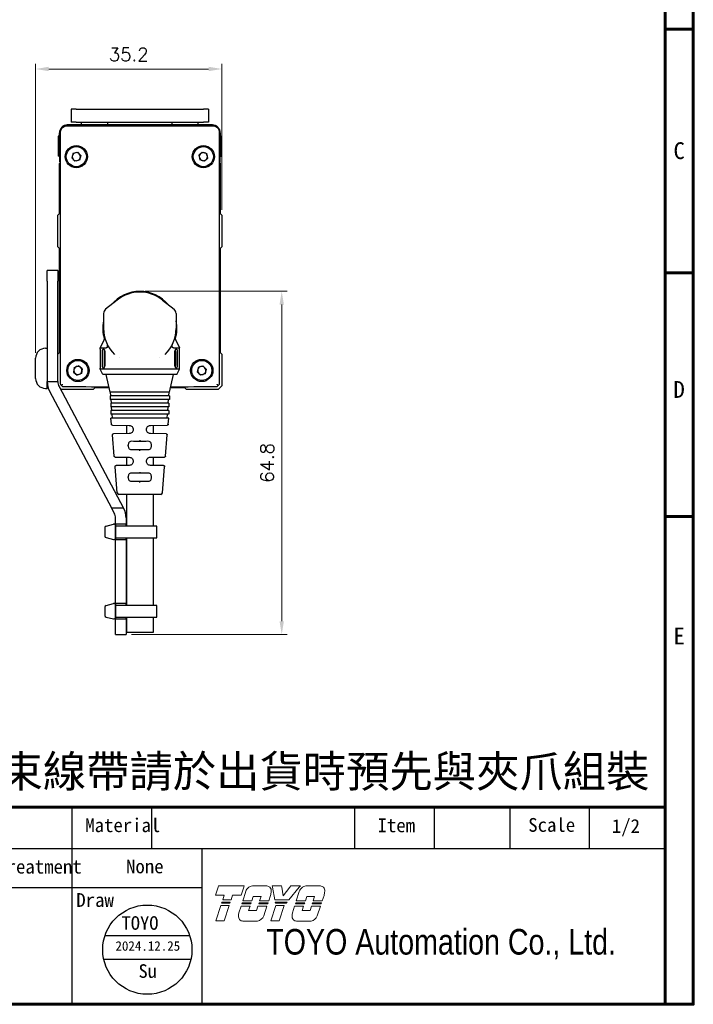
# Model space of a CAD drawing. Header units: inches. Extents: x 0 to 5655, y -2263 to 1330.
# Tile 203 of 231: x 4989 to 5116, y -728 to -542. Entities that reach past the tile are written whole.
import ezdxf
from ezdxf.enums import TextEntityAlignment as Align

# ---------------------------------------------------------------- set-up
doc = ezdxf.new("R2010")
doc.units = ezdxf.units.IN
doc.header["$MEASUREMENT"] = 0
doc.linetypes.add('SLD-實線', pattern=[0])
for name, color, linetype, lineweight in [('AM_0', 7, 'Continuous', 30), ('AM_5', 3, 'Continuous', 15), ('可見 (ISO)', 7, 'Continuous', 25)]:
    doc.layers.add(name, color=color, linetype=linetype, lineweight=lineweight)
doc.layers.add('BORDER', color=7, linetype='Continuous')
doc.layers.add('圖框', color=7, linetype='SLD-實線')
doc.styles.add('SEACAD_arial_ttf', font='arial.ttf', dxfattribs={"height": 0.2})
doc.styles.get("Standard").update_dxf_attribs({"font": 'arial.ttf'})
doc.styles.add('尺寸標註', font='romans.shx', dxfattribs={"bigfont": 'CHINESET.SHX'})
doc.styles.add('標題欄', font='txt')
doc.dimstyles.new('CNS1$0', dxfattribs={"dimtxt": 2.5, "dimasz": 2.5, "dimexe": 1, "dimexo": 1, "dimgap": 1.5, "dimtad": 1, "dimtoh": 1, "dimdec": 1, "dimdsep": 46, "dimtxsty": '尺寸標註', "dimcen": 0, "dimclrd": 2, "dimclre": 2, "dimclrt": 1, "dimadec": 0, "dimazin": 2, "dimtp": 0.1, "dimtm": 0.1, "dimtfac": 0.71, "dimtdec": 1, "dimtmove": 0, "dimatfit": 0, "dimfxl": 0, "dimlwd": 13, "dimlwe": 13, "dimarcsym": 0})

# ---------------------------------------------------------------- blocks, each defined once
blk = doc.blocks.new('A4-英文圖框-橫式')
at = {"layer": 'BORDER', "color": 123, "linetype": 'Continuous', "lineweight": 60, "ltscale": 25.4}
for p, q in [((2549.79, 183.5), (2549.79, -95.06)), ((2549.79, 89.23), (2555.09, 89.23)), ((2549.79, 43.16), (2555.09, 43.16)), ((2549.79, -2.91), (2555.09, -2.91)), ((2151.7, -57.78), (2549.79, -57.78))]:
    blk.add_line(p, q, dxfattribs=at)
at = {"layer": 'BORDER', "color": 60, "linetype": 'Continuous', "ltscale": 25.4}
for p, q in [((2437.78, -65.63), (2437.78, -57.78)), ((2452.78, -65.63), (2452.78, -57.78)), ((2491.17, -65.63), (2491.17, -57.78)), ((2506.17, -65.63), (2506.17, -57.78)), ((2520.48, -65.63), (2520.48, -57.78)), ((2535.48, -65.63), (2535.48, -57.78)), ((2151.7, -65.63), (2549.79, -65.63)), ((2437.78, -95.06), (2437.78, -65.63)), ((2462.31, -95.06), (2462.31, -65.63)), ((2364.21, -72.99), (2462.31, -72.99)), ((2364.21, -95.06), (2549.79, -95.06))]:
    blk.add_line(p, q, dxfattribs=at)
at = {"layer": 'BORDER', "color": 123, "linetype": 'Continuous', "lineweight": 60, "ltscale": 25.4}
blk.add_lwpolyline([(2151.7, 188.79), (2555.09, 188.79), (2555.09, -95.06), (2151.7, -95.06)], close=True, dxfattribs=at)
at = {"layer": '可見 (ISO)', "lineweight": 5}
for p, q in [((2464.86, -74.45), (2465.34, -72.94)), ((2465.42, -72.7), (2465.34, -72.94)), ((2465.42, -72.7), (2470.26, -72.7)), ((2470.18, -72.94), (2469.69, -74.45)), ((2469.97, -75.48), (2470.53, -73.73)), ((2470.18, -72.94), (2470.26, -72.7)), ((2471.8, -72.7), (2474.55, -72.7)), ((2475.55, -72.7), (2475.59, -72.94)), ((2475.55, -72.7), (2477.31, -72.7)), ((2476.04, -75.35), (2475.59, -72.94)), ((2477.34, -72.94), (2477.31, -72.7)), ((2477.34, -72.94), (2477.59, -74.57)), ((2477.59, -74.57), (2478.86, -72.94)), ((2480.66, -72.94), (2478.67, -75.35)), ((2479.05, -72.7), (2478.86, -72.94)), ((2479.05, -72.7), (2480.86, -72.7)), ((2480.09, -75.48), (2480.65, -73.73)), ((2480.66, -72.94), (2480.86, -72.7)), ((2481.92, -72.7), (2484.68, -72.7)), ((2466.49, -74.45), (2464.86, -74.45)), ((2465.99, -75.96), (2466.06, -75.75)), ((2467.55, -75.96), (2465.99, -75.96)), ((2466.06, -75.75), (2467.62, -75.75)), ((2466.2, -75.35), (2466.49, -74.45)), ((2467.77, -75.35), (2466.2, -75.35)), ((2467.62, -75.75), (2467.55, -75.96)), ((2468.06, -74.45), (2467.77, -75.35)), ((2469.69, -74.45), (2468.06, -74.45)), ((2469.79, -76.08), (2469.86, -75.88)), ((2471.49, -76.08), (2469.79, -76.08)), ((2469.86, -75.88), (2471.56, -75.88)), ((2471.69, -75.48), (2469.97, -75.48)), ((2471.56, -75.88), (2471.49, -76.08)), ((2471.95, -74.66), (2471.69, -75.48)), ((2473.43, -74.66), (2471.95, -74.66)), ((2472.99, -76.08), (2473.06, -75.88)), ((2474.69, -76.08), (2472.99, -76.08)), ((2473.06, -75.88), (2474.76, -75.88)), ((2473.17, -75.48), (2473.43, -74.66)), ((2474.89, -75.48), (2473.17, -75.48)), ((2474.76, -75.88), (2474.69, -76.08)), ((2475.2, -74.5), (2474.89, -75.48)), ((2478.67, -75.35), (2476.04, -75.35)), ((2476.16, -75.96), (2476.12, -75.75)), ((2476.12, -75.75), (2478.35, -75.75)), ((2478.18, -75.96), (2476.16, -75.96)), ((2478.35, -75.75), (2478.18, -75.96)), ((2479.92, -76.08), (2479.98, -75.88)), ((2481.61, -76.08), (2479.92, -76.08)), ((2479.98, -75.88), (2481.68, -75.88)), ((2481.81, -75.48), (2480.09, -75.48)), ((2481.68, -75.88), (2481.61, -76.08)), ((2482.08, -74.66), (2481.81, -75.48)), ((2483.55, -74.66), (2482.08, -74.66)), ((2483.11, -76.08), (2483.18, -75.88)), ((2484.81, -76.08), (2483.11, -76.08)), ((2483.18, -75.88), (2484.88, -75.88)), ((2483.29, -75.48), (2483.55, -74.66)), ((2485.01, -75.48), (2483.29, -75.48)), ((2484.88, -75.88), (2484.81, -76.08)), ((2485.33, -74.5), (2485.01, -75.48)), ((2464.9, -79.28), (2465.84, -76.38)), ((2465.84, -76.38), (2467.4, -76.38)), ((2467.4, -76.38), (2466.47, -79.28)), ((2469.25, -77.77), (2469.66, -76.5)), ((2469.66, -76.5), (2471.36, -76.5)), ((2471.36, -76.5), (2471.09, -77.31)), ((2471.09, -77.31), (2472.57, -77.31)), ((2472.57, -77.31), (2472.83, -76.5)), ((2472.83, -76.5), (2474.53, -76.5)), ((2474.53, -76.5), (2473.94, -78.35)), ((2475.3, -79.28), (2476.23, -76.38)), ((2476.23, -76.38), (2477.8, -76.38)), ((2477.8, -76.38), (2476.87, -79.28)), ((2479.37, -77.77), (2479.78, -76.5)), ((2479.78, -76.5), (2481.48, -76.5)), ((2481.48, -76.5), (2481.22, -77.31)), ((2481.22, -77.31), (2482.69, -77.31)), ((2482.69, -77.31), (2482.95, -76.5)), ((2482.95, -76.5), (2484.65, -76.5)), ((2484.65, -76.5), (2484.06, -78.35)), ((2466.47, -79.28), (2464.9, -79.28)), ((2472.78, -79.33), (2470.03, -79.33)), ((2476.87, -79.28), (2475.3, -79.28)), ((2482.91, -79.33), (2480.15, -79.33))]:
    blk.add_line(p, q, dxfattribs=at)
for centre, radius, start, end in [((2471.99, -74.24), 1.55, 123.3001, 160.8894), ((2474.52, -73.55), 0.85, 349.7215, 45.5037), ((2469.75, -73.08), 5.64, 345.4024, 353.6243), ((2482.12, -74.24), 1.55, 123.3001, 160.8894), ((2484.64, -73.55), 0.85, 349.7215, 45.5037), ((2479.87, -73.08), 5.64, 345.4024, 353.6243), ((2474.81, -78.7), 5.64, 170.4732, 176.6243), ((2484.93, -78.7), 5.64, 170.4732, 176.6243), ((2470.02, -78.48), 0.85, 172.7215, 270.3361), ((2472.48, -77.8), 1.55, 281.1769, 339.4117), ((2480.15, -78.48), 0.85, 172.7215, 270.3361), ((2482.61, -77.8), 1.55, 281.1769, 339.4117)]:
    blk.add_arc(centre, radius, start, end, dxfattribs=at)
for points, knots in [([(2471.14, -72.94), (2471.22, -72.89), (2471.31, -72.84), (2471.53, -72.75), (2471.66, -72.72), (2471.8, -72.7)], [0.7632588, 0.7632588, 0.7632588, 0.7632588, 0.8183582, 0.8183582, 0.8969132, 0.8969132, 0.8969132, 0.8969132]), ([(2475.11, -72.94), (2475.04, -72.87), (2474.94, -72.81), (2474.75, -72.73), (2474.65, -72.71), (2474.55, -72.7)], [0.3846511, 0.3846511, 0.3846511, 0.3846511, 0.4469665, 0.4469665, 0.5029651, 0.5029651, 0.5029651, 0.5029651]), ([(2481.26, -72.94), (2481.34, -72.89), (2481.43, -72.84), (2481.65, -72.75), (2481.79, -72.72), (2481.92, -72.7)], [0.7632591, 0.7632591, 0.7632591, 0.7632591, 0.8183584, 0.8183584, 0.8969135, 0.8969135, 0.8969135, 0.8969135]), ([(2485.23, -72.94), (2485.16, -72.87), (2485.06, -72.81), (2484.87, -72.73), (2484.77, -72.71), (2484.68, -72.7)], [0.3846512, 0.3846512, 0.3846512, 0.3846512, 0.4469719, 0.4469719, 0.5029651, 0.5029651, 0.5029651, 0.5029651])]:
    blk.add_open_spline(points, degree=3, knots=knots, dxfattribs=at)
at = {"color": 3, "style": '標題欄'}
for s, p in [('C', (2551.33, 64.66)), ('D', (2551.33, 19.54)), ('E', (2551.33, -27.06))]:
    blk.add_text(s, height=3.18, dxfattribs=at).set_placement(p)
at = {"color": 60, "style": '標題欄'}
for s, p in [('C', (2551.33, 64.66)), ('D', (2551.33, 19.54)), ('E', (2551.33, -27.06))]:
    blk.add_text(s, height=3.18, dxfattribs=at).set_placement(p)
at = {"layer": 'BORDER', "color": 7, "linetype": 'Continuous', "ltscale": 25.4, "style": 'SEACAD_arial_ttf', "width": 0.8}
blk.add_text('TOYO Automation Co., Ltd.', height=4.8353, dxfattribs=at).set_placement((2474.42, -80.83), align=Align.TOP_LEFT)
at = {"layer": '圖框', "style": '標題欄'}
for s, height, p in [(' Material', 2.605, (2438.46, -59.91)), ('Item', 2.605, (2495.44, -59.94)), ('Scale', 2.605, (2523.91, -59.86)), ('Heat treatment', 2.6053, (2414.74, -67.75)), ('Draw', 2.605, (2438.54, -74.05))]:
    blk.add_text(s, height=height, dxfattribs=at).set_placement(p, align=Align.TOP_LEFT)
blk = doc.blocks.new('*D763')
at = {"layer": 'AM_5', "color": 2, "lineweight": 13}
for p, q in [((4992.23, -605.33), (4992.23, -550.67)), ((5027.43, -578.28), (5027.43, -550.67)), ((5024.93, -551.67), (4994.73, -551.67))]:
    blk.add_line(p, q, dxfattribs=at)
at = {"layer": 'AM_5', "color": 2}
for points in [[(4994.73, -551.25), (4994.73, -552.08), (4992.23, -551.67)], [(5024.93, -551.25), (5024.93, -552.08), (5027.43, -551.67)]]:
    blk.add_solid(points, dxfattribs=at)
at = {"layer": 'Defpoints', "color": 0}
for p in [(4992.23, -551.67), (5027.43, -579.28), (4992.23, -606.33)]:
    blk.add_point(p, dxfattribs=at)
at = {"layer": 'AM_5', "color": 1, "insert": (5009.83, -548.92), "char_height": 2.5, "attachment_point": 5, "style": '尺寸標註'}
blk.add_mtext('35.2', dxfattribs=at)
blk = doc.blocks.new('*D765')
at = {"layer": 'AM_5', "color": 2, "lineweight": 13}
for p, q in [((5012.93, -593.68), (5039.74, -593.68)), ((5038.74, -596.18), (5038.74, -656.02)), ((5010.35, -658.52), (5039.74, -658.52))]:
    blk.add_line(p, q, dxfattribs=at)
at = {"layer": 'AM_5', "color": 2}
for points in [[(5038.32, -596.18), (5039.15, -596.18), (5038.74, -593.68)], [(5038.32, -656.02), (5039.15, -656.02), (5038.74, -658.52)]]:
    blk.add_solid(points, dxfattribs=at)
at = {"layer": 'Defpoints', "color": 0}
for p in [(5011.93, -593.68), (5009.35, -658.52), (5038.74, -658.52)]:
    blk.add_point(p, dxfattribs=at)
at = {"layer": 'AM_5', "color": 1, "insert": (5035.99, -626.1), "char_height": 2.5, "attachment_point": 5, "rotation": 90, "style": '尺寸標註'}
blk.add_mtext('64.8', dxfattribs=at)

msp = doc.modelspace()

# ---------------------------------------------------------------- linework, layer by layer
for p, q in [((5005.587, -638.042), (5006.987, -637.697)), ((5007.346, -637.992), (5007.346, -640.282)), ((5005.346, -638.337), (5005.346, -639.937)), ((5005.562, -640.225), (5006.962, -640.57)), ((5005.587, -653.042), (5006.987, -652.697)), ((5007.346, -652.992), (5007.346, -655.282)), ((5005.346, -653.337), (5005.346, -654.937)), ((5005.562, -655.225), (5006.962, -655.57))]:
    msp.add_line(p, q)
at = {"color": 1}
for p, q in [((5005.359, -715.394), (5021.329, -715.394)), ((5005.105, -719.855), (5021.583, -719.855))]:
    msp.add_line(p, q, dxfattribs=at)
for points in [[(5007.346, -638.035), (5007.346, -640.239), (5015.139, -640.239), (5015.139, -638.035)], [(5007.346, -653.035), (5007.346, -655.239), (5015.139, -655.239), (5015.139, -653.035)]]:
    msp.add_lwpolyline(points, close=True)
msp.add_circle((5013.344, -718.087), 8.427, dxfattribs=at)
for centre, start, end in [((5005.646, -638.337), 101.30993, 180), ((5007.046, -637.992), 0, 101.30993), ((5005.646, -639.937), 180, 253.67936), ((5007.046, -640.282), 253.67936, 0), ((5005.646, -653.337), 101.30993, 180), ((5007.046, -652.992), 0, 101.30993), ((5005.646, -654.937), 180, 253.67936), ((5007.046, -655.282), 253.67936, 0)]:
    msp.add_arc(centre, 0.3, start, end)
at = {"layer": '可見 (ISO)'}
for p, q in [((4998.935, -559.234), (4998.935, -561.734)), ((4999.935, -559.234), (4998.935, -559.234)), ((4999.935, -559.234), (5023.935, -559.234)), ((5024.935, -559.234), (5023.935, -559.234)), ((5024.935, -559.234), (5024.935, -561.734)), ((4999.935, -561.734), (4998.935, -561.734)), ((4999.935, -561.734), (5023.935, -561.734)), ((5000.935, -562.234), (5000.935, -561.734)), ((5005.885, -562.234), (5005.885, -561.734)), ((5017.985, -561.734), (5017.985, -562.234)), ((5022.935, -562.234), (5022.935, -561.734)), ((5024.935, -561.734), (5023.935, -561.734)), ((4996.735, -567.734), (4996.735, -563.734)), ((4996.918, -611.25), (4996.918, -563.667)), ((5025.635, -562.234), (4998.235, -562.234)), ((5026.952, -611.25), (5026.952, -563.667)), ((5027.135, -563.734), (5027.135, -567.734)), ((4996.535, -564.334), (4996.535, -568.134)), ((4996.735, -564.334), (4996.535, -564.334)), ((5027.135, -564.334), (5027.335, -564.334)), ((5027.335, -568.134), (5027.335, -564.334)), ((4999.329, -567.579), (5000.198, -567.381)), ((5000.805, -568.036), (5000.198, -567.381)), ((5023.082, -567.971), (5023.736, -567.364)), ((5023.736, -567.364), (5024.588, -567.626)), ((4996.735, -568.134), (4996.535, -568.134)), ((4996.735, -567.734), (4996.735, -569.234)), ((4996.918, -569.234), (4996.735, -569.234)), ((4997.799, -568.734), (4997.799, -568.734)), ((4999.329, -567.579), (4999.065, -568.431)), ((4999.065, -568.431), (4999.671, -569.086)), ((5000.541, -568.888), (4999.671, -569.086)), ((5000.805, -568.036), (5000.541, -568.888)), ((5023.082, -567.971), (5023.281, -568.841)), ((5024.134, -569.103), (5023.281, -568.841)), ((5024.134, -569.103), (5024.787, -568.496)), ((5024.787, -568.496), (5024.588, -567.626)), ((5025.888, -569.234), (5025.888, -569.234)), ((5027.135, -569.234), (5026.952, -569.234)), ((5027.135, -569.234), (5027.135, -567.734)), ((5027.135, -568.134), (5027.335, -568.134)), ((4996.735, -569.534), (4996.918, -569.35)), ((4996.735, -578.984), (4996.735, -569.534)), ((4998.235, -569.624), (4998.235, -569.624)), ((5026.952, -569.35), (5027.135, -569.534)), ((5027.135, -569.534), (5027.135, -578.984)), ((4996.435, -579.284), (4996.735, -578.984)), ((4996.435, -585.284), (4996.435, -579.284)), ((5027.135, -578.984), (5027.435, -579.284)), ((5027.435, -579.284), (5027.435, -585.284)), ((4996.735, -585.584), (4996.435, -585.284)), ((4996.735, -605.236), (4996.735, -585.584)), ((5027.435, -585.284), (5027.135, -585.584)), ((5027.135, -585.584), (5027.135, -605.236)), ((4994.435, -591.734), (4994.435, -589.734)), ((4996.435, -589.734), (4994.435, -589.734)), ((4996.435, -589.734), (4996.435, -591.734)), ((4994.435, -591.734), (4994.435, -610.736)), ((4996.435, -610.736), (4996.435, -591.734)), ((5007.666, -595.327), (5005.462, -597.083)), ((5016.204, -595.327), (5018.408, -597.083)), ((5005.085, -597.865), (5005.085, -600.684)), ((5018.785, -597.865), (5018.785, -600.684)), ((5005.175, -602.786), (5004.435, -604.384)), ((5018.695, -602.786), (5019.435, -604.384)), ((4994.135, -604.434), (4994.435, -604.434)), ((5004.435, -604.384), (5005.573, -604.384)), ((5004.435, -604.584), (5004.435, -604.384)), ((5006.17, -604.384), (5006.17, -604.384)), ((5017.7, -604.384), (5017.7, -604.384)), ((5018.297, -604.384), (5019.435, -604.384)), ((5019.435, -604.584), (5019.435, -604.384)), ((4992.235, -610.134), (4992.235, -606.334)), ((4996.435, -605.536), (4996.735, -605.236)), ((5004.452, -605.084), (5004.452, -607.684)), ((5004.864, -607.684), (5004.864, -605.084)), ((5005.183, -605.084), (5005.183, -607.684)), ((5005.302, -605.084), (5005.302, -607.684)), ((5008.14, -606.278), (5008.14, -606.278)), ((5015.73, -606.278), (5015.729, -606.278)), ((5018.568, -607.684), (5018.568, -605.084)), ((5018.687, -605.084), (5018.687, -607.684)), ((5019.006, -605.084), (5019.006, -607.684)), ((5019.418, -607.684), (5019.418, -605.084)), ((5027.135, -605.236), (5027.435, -605.536)), ((5027.435, -605.536), (5027.435, -611.536)), ((4999.537, -608.077), (4999.405, -608.959)), ((4999.537, -608.077), (5000.368, -607.752)), ((5001.065, -608.308), (5000.368, -607.752)), ((5001.065, -608.308), (5000.932, -609.19)), ((5004.435, -608.384), (5004.435, -608.184)), ((5019.435, -608.384), (5004.435, -608.384)), ((5004.935, -609.384), (5004.435, -608.384)), ((5018.935, -609.384), (5019.435, -608.384)), ((5019.435, -608.384), (5019.435, -608.184)), ((5022.997, -608.01), (5022.776, -608.874)), ((5022.997, -608.01), (5023.856, -607.769)), ((5024.494, -608.393), (5023.856, -607.769)), ((5024.494, -608.393), (5024.273, -609.257)), ((4999.405, -608.959), (5000.102, -609.516)), ((5000.932, -609.19), (5000.102, -609.516)), ((5002.153, -609.741), (5002.153, -609.741)), ((5018.935, -609.384), (5004.935, -609.384)), ((5006.31, -612.724), (5005.56, -609.384)), ((5017.56, -612.724), (5018.31, -609.384)), ((5022.776, -608.874), (5023.414, -609.498)), ((5024.273, -609.257), (5023.414, -609.498)), ((4994.135, -612.034), (4994.435, -612.034)), ((4994.435, -611.734), (4994.435, -610.736)), ((4994.435, -610.736), (4996.435, -610.736)), ((4994.435, -611.734), (4994.561, -611.734)), ((4994.435, -612.034), (4994.435, -611.734)), ((4996.669, -611.675), (5008.878, -634.637)), ((4997.132, -612.234), (4996.777, -611.879)), ((5003.432, -611.934), (5003.132, -612.234)), ((5006.132, -611.934), (5003.432, -611.934)), ((5020.438, -611.934), (5017.737, -611.934)), ((5020.738, -612.234), (5020.438, -611.934)), ((5027.435, -611.536), (5026.738, -612.234)), ((5006.613, -634.637), (4994.903, -612.614)), ((5003.132, -612.234), (4997.132, -612.234)), ((5017.56, -612.724), (5006.31, -612.724)), ((5017.56, -613.424), (5006.31, -613.424)), ((5006.31, -613.424), (5006.31, -614.124)), ((5006.459, -613.424), (5006.41, -612.724)), ((5017.411, -613.424), (5017.46, -612.724)), ((5017.56, -613.424), (5017.56, -614.124)), ((5026.738, -612.234), (5020.738, -612.234)), ((5017.56, -614.124), (5006.31, -614.124)), ((5017.435, -614.824), (5006.435, -614.824)), ((5006.435, -614.824), (5006.435, -615.524)), ((5017.435, -615.524), (5006.435, -615.524)), ((5006.557, -614.824), (5006.508, -614.124)), ((5006.655, -616.224), (5006.606, -615.524)), ((5017.215, -616.224), (5017.264, -615.524)), ((5017.313, -614.824), (5017.362, -614.124)), ((5017.435, -614.824), (5017.435, -615.524)), ((5017.385, -616.224), (5006.485, -616.224)), ((5006.485, -616.224), (5006.485, -616.924)), ((5017.385, -616.924), (5006.485, -616.924)), ((5017.385, -617.624), (5006.485, -617.624)), ((5006.584, -618.81), (5006.485, -617.624)), ((5006.753, -617.624), (5006.704, -616.924)), ((5017.117, -617.624), (5017.166, -616.924)), ((5017.286, -618.81), (5017.385, -617.624)), ((5017.385, -616.224), (5017.385, -616.924)), ((5006.78, -618.993), (5009.945, -619.037)), ((5009.435, -619.03), (5009.435, -620.578)), ((5013.924, -619.037), (5017.09, -618.993)), ((5014.435, -619.03), (5014.435, -620.578)), ((5007.083, -624.817), (5006.752, -620.83)), ((5009.945, -620.571), (5006.948, -620.613)), ((5010.685, -619.787), (5010.685, -619.821)), ((5013.185, -619.821), (5013.185, -619.787)), ((5016.922, -620.613), (5013.924, -620.571)), ((5016.786, -624.817), (5017.118, -620.83)), ((5009.752, -622.849), (5009.752, -622.768)), ((5011.935, -621.839), (5011.935, -622.022)), ((5011.935, -622.022), (5011.935, -622.043)), ((5014.117, -622.841), (5014.117, -622.768)), ((5007.28, -625), (5009.945, -625.037)), ((5009.435, -625.03), (5009.435, -626.578)), ((5011.935, -623.585), (5011.935, -623.565)), ((5013.924, -625.037), (5016.59, -625)), ((5014.435, -625.03), (5014.435, -626.578)), ((5007.662, -631.769), (5007.25, -626.823)), ((5009.945, -626.571), (5007.447, -626.606)), ((5010.685, -625.787), (5010.685, -625.821)), ((5013.185, -625.821), (5013.185, -625.787)), ((5016.423, -626.606), (5013.924, -626.571)), ((5016.208, -631.769), (5016.619, -626.823)), ((5009.752, -628.841), (5009.752, -628.768)), ((5011.935, -627.843), (5011.935, -628.027)), ((5011.935, -628.027), (5011.935, -628.043)), ((5014.117, -628.841), (5014.117, -628.768)), ((5011.935, -629.58), (5011.935, -629.565)), ((5011.935, -629.797), (5011.935, -629.58)), ((5015.909, -632.044), (5007.961, -632.044)), ((5009.435, -632.044), (5009.435, -638.035)), ((5014.435, -632.044), (5014.435, -638.035)), ((5008.878, -634.637), (5006.613, -634.637)), ((5007.112, -635.576), (5006.613, -634.637)), ((5007.346, -637.337), (5007.346, -636.514)), ((5007.346, -637.637), (5007.346, -637.337)), ((5007.346, -637.637), (5007.346, -637.937)), ((5007.346, -637.637), (5009.346, -637.637)), ((5007.346, -640.337), (5007.346, -637.937)), ((5009.346, -636.514), (5009.346, -637.337)), ((5009.346, -637.337), (5009.346, -637.637)), ((5009.346, -637.937), (5009.346, -637.637)), ((5009.346, -637.937), (5009.346, -638.035)), ((5007.346, -640.337), (5007.346, -640.637)), ((5007.346, -640.937), (5007.346, -640.637)), ((5009.346, -640.637), (5007.346, -640.637)), ((5007.346, -652.337), (5007.346, -640.937)), ((5009.346, -640.239), (5009.346, -640.337)), ((5009.346, -640.637), (5009.346, -640.337)), ((5009.346, -640.637), (5009.346, -640.937)), ((5009.346, -640.937), (5009.346, -652.337)), ((5009.435, -640.239), (5009.435, -653.035)), ((5014.435, -640.239), (5014.435, -653.035)), ((5007.346, -652.637), (5007.346, -652.337)), ((5007.346, -652.637), (5007.346, -652.937)), ((5007.346, -652.637), (5009.346, -652.637)), ((5007.346, -655.337), (5007.346, -652.937)), ((5009.346, -652.337), (5009.346, -652.637)), ((5009.346, -652.937), (5009.346, -652.637)), ((5009.346, -652.937), (5009.346, -653.035)), ((5007.346, -655.337), (5007.346, -655.637)), ((5007.346, -655.937), (5007.346, -655.637)), ((5009.346, -655.637), (5007.346, -655.637)), ((5007.346, -657.517), (5007.346, -655.937)), ((5009.346, -655.239), (5009.346, -655.337)), ((5009.346, -655.637), (5009.346, -655.337)), ((5009.346, -655.637), (5009.346, -655.937)), ((5009.346, -655.937), (5009.346, -657.517)), ((5009.435, -655.239), (5009.435, -658.184)), ((5014.435, -655.239), (5014.435, -658.184)), ((5007.346, -658.517), (5007.346, -657.517)), ((5007.346, -658.517), (5009.346, -658.517)), ((5009.346, -657.517), (5009.346, -658.517)), ((5014.435, -658.184), (5009.435, -658.184))]:
    msp.add_line(p, q, dxfattribs=at)
for centre, radius in [((4999.935, -568.234), 2.1), ((4999.935, -568.234), 1.9), ((5023.935, -568.234), 2.1), ((5023.935, -568.234), 1.9), ((5000.235, -608.634), 2.1), ((5023.635, -608.634), 2.1), ((5000.235, -608.634), 1.9), ((5023.635, -608.634), 1.9)]:
    msp.add_circle(centre, radius, dxfattribs=at)
for centre, radius, start, end in [((4998.235, -563.734), 1.5, 90, 180), ((5025.635, -563.734), 1.5, 0, 90), ((4999.935, -568.234), 0.772, 102.81459, 162.81459), ((4999.935, -568.234), 0.772, 42.81459, 102.81459), ((5023.935, -568.234), 0.772, 72.89512, 132.89512), ((4999.935, -568.234), 0.772, 162.81459, 222.81459), ((4999.935, -568.234), 0.772, 222.81459, 282.81459), ((4999.935, -568.234), 0.772, 282.81459, 342.81459), ((4999.935, -568.234), 0.772, 342.81459, 42.81459), ((5023.935, -568.234), 0.772, 132.89512, 192.89512), ((5023.935, -568.234), 0.772, 192.89512, 252.89512), ((5023.935, -568.234), 0.772, 252.89512, 312.89512), ((5023.935, -568.234), 0.773, 12.89512, 72.89512), ((5023.935, -568.234), 0.772, 312.89512, 12.89512), ((4999.935, -571.734), 1.9, 55.59906, 55.59976), ((5023.935, -571.734), 1.9, 55.96358, 55.96418), ((5011.935, -600.684), 7, 39.56242, 140.43758), ((5011.935, -600.684), 6.85, 51.44505, 128.55495), ((5006.085, -597.865), 1, 128.55495, 180), ((5017.785, -597.865), 1, 0, 51.44505), ((5011.935, -600.684), 7, 168.11736, 196.44361), ((5011.935, -600.684), 6.85, 180, 225.75438), ((5011.935, -600.684), 6.85, 314.24562, 0), ((5011.935, -600.684), 7, 343.55747, 11.88264), ((4994.135, -606.334), 1.9, 90, 180), ((5000.235, -608.634), 0.773, 111.43262, 171.43262), ((5000.235, -608.634), 0.773, 51.43262, 111.43262), ((5000.235, -608.634), 0.773, 351.43262, 51.43262), ((5023.635, -608.634), 0.772, 105.63629, 165.63629), ((5023.635, -608.634), 0.772, 45.63629, 105.63629), ((5023.635, -608.634), 0.772, 345.63629, 45.63629), ((4994.135, -610.134), 1.9, 180, 270), ((5000.235, -608.634), 0.773, 171.43262, 231.43262), ((5000.235, -608.634), 0.773, 231.43262, 291.43262), ((5000.235, -608.634), 0.773, 291.43262, 351.43262), ((5023.635, -608.634), 0.772, 165.63629, 225.63629), ((5023.635, -608.634), 0.772, 225.63629, 285.63629), ((5023.635, -608.634), 0.772, 285.63629, 345.63629), ((4998.435, -610.736), 4, 180, 208), ((4998.435, -610.736), 2, 180, 208), ((5007.961, -631.744), 0.3, 184.7568, 270), ((5015.909, -631.744), 0.3, 270, 355.2432), ((5005.346, -636.514), 2, 0, 28), ((5005.346, -636.514), 4, 0, 28)]:
    msp.add_arc(centre, radius, start, end, dxfattribs=at)
for centre, major_axis, ratio, start_param, end_param in [((4998.166, -562.915), (-0.001, 0.5), 0.1513074, 6.2655287, 6.2831854), ((5025.704, -562.915), (0.001, 0.5), 0.1513074, 0, 0.0176566), ((4997.418, -611.75), (-0.5, 0.5), 0.0174471, 0.0174613, 0.9648222), ((5026.452, -611.75), (-0.5, -0.5), 0.0174524, 2.1768004, 3.1241367), ((5011.935, -622.065), (2.5, -0.035), 0.0087257, 1.5707818, 2.2327913), ((5011.935, -622.065), (2.5, 0.035), 0.0087257, 0.9088014, 1.5708108), ((5011.935, -623.543), (-2.5, -0.044), 0.0087242, 0.9086288, 1.570644), ((5011.935, -623.543), (-2.5, 0.035), 0.0087257, 1.5707818, 2.2327913), ((5011.935, -628.065), (2.5, -0.035), 0.0087257, 1.5707818, 2.2327913), ((5011.935, -628.065), (2.5, 0.035), 0.0087257, 0.9088014, 1.5708108), ((5011.935, -629.543), (-2.5, -0.035), 0.0087257, 0.9088014, 1.5708108), ((5011.935, -629.543), (-2.5, 0.035), 0.0087257, 1.5707818, 2.2327913)]:
    msp.add_ellipse(centre, major_axis=major_axis, ratio=ratio, start_param=start_param, end_param=end_param, dxfattribs=at)
for points, knots in [([(4996.918, -563.667), (4996.918, -563.534), (4996.94, -563.4), (4997.023, -563.146), (4997.088, -563.023), (4997.189, -562.888), (4997.21, -562.862), (4997.299, -562.761), (4997.375, -562.693), (4997.57, -562.559), (4997.697, -562.499), (4997.937, -562.431), (4998.051, -562.415), (4998.165, -562.415)], [0, 0, 0, 0, 0.03967403, 0.03967403, 0.08037187, 0.08037187, 0.09040879, 0.09040879, 0.12071236, 0.12071236, 0.16174628, 0.16174628, 0.19585055, 0.19585055, 0.19585055, 0.19585055]), ([(4998.166, -562.415), (5002.72, -562.403), (5007.327, -562.396), (5016.542, -562.396), (5021.15, -562.403), (5025.704, -562.415)], [6.13129396, 6.13129396, 6.13129396, 6.13129396, 6.28318531, 6.28318531, 6.43507665, 6.43507665, 6.43507665, 6.43507665]), ([(5025.705, -562.415), (5025.837, -562.415), (5025.971, -562.437), (5026.226, -562.522), (5026.349, -562.587), (5026.511, -562.711), (5026.562, -562.756), (5026.631, -562.829), (5026.654, -562.855), (5026.739, -562.96), (5026.793, -563.048), (5026.894, -563.265), (5026.931, -563.401), (5026.949, -563.581), (5026.952, -563.624), (5026.952, -563.667)], [0, 0, 0, 0, 0.0398175, 0.0398175, 0.08085012, 0.08085012, 0.1010636, 0.1010636, 0.1112045, 0.1112045, 0.14182092, 0.14182092, 0.18303135, 0.18303135, 0.19591746, 0.19591746, 0.19591746, 0.19591746]), ([(5005.175, -602.786), (5005.22, -602.688), (5005.25, -602.581), (5005.267, -602.42), (5005.269, -602.366), (5005.264, -602.286), (5005.262, -602.259), (5005.257, -602.222), (5005.255, -602.212), (5005.252, -602.194), (5005.251, -602.187), (5005.249, -602.177), (5005.249, -602.175), (5005.248, -602.172), (5005.248, -602.171), (5005.248, -602.169), (5005.247, -602.168), (5005.247, -602.166), (5005.247, -602.165), (5005.246, -602.162), (5005.246, -602.161), (5005.246, -602.16), (5005.246, -602.16), (5005.246, -602.16)], [0, 0, 0, 0, 0.032385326, 0.032385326, 0.048482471, 0.048482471, 0.05661557, 0.05661557, 0.059663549, 0.059663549, 0.061951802, 0.061951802, 0.062566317, 0.062566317, 0.062967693, 0.062967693, 0.063371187, 0.063371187, 0.063774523, 0.063774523, 0.065416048, 0.065416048, 0.066410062, 0.066410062, 0.066410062, 0.066410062]), ([(5005.245, -602.158), (5005.245, -602.158), (5005.246, -602.159), (5005.247, -602.163), (5005.248, -602.172), (5005.251, -602.185)], [0.074695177, 0.074695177, 0.074695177, 0.074695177, 0.086204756, 0.086204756, 0.126105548, 0.126105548, 0.126105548, 0.126105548]), ([(5018.624, -602.16), (5018.624, -602.16), (5018.624, -602.16), (5018.624, -602.16), (5018.624, -602.159), (5018.624, -602.159), (5018.624, -602.159), (5018.624, -602.158), (5018.624, -602.157), (5018.625, -602.156), (5018.625, -602.155), (5018.625, -602.154), (5018.625, -602.153), (5018.625, -602.153), (5018.625, -602.153), (5018.625, -602.154), (5018.625, -602.154), (5018.625, -602.156), (5018.625, -602.156), (5018.625, -602.157), (5018.625, -602.157), (5018.624, -602.158), (5018.624, -602.158), (5018.624, -602.16), (5018.624, -602.161), (5018.622, -602.169), (5018.621, -602.176), (5018.618, -602.192), (5018.616, -602.203), (5018.611, -602.234), (5018.609, -602.254), (5018.603, -602.316), (5018.602, -602.357), (5018.607, -602.531), (5018.639, -602.665), (5018.695, -602.786)], [0, 0, 0, 0, 0.000292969, 0.000292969, 0.001269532, 0.001269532, 0.00322266, 0.00322266, 0.007128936, 0.007128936, 0.014941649, 0.014941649, 0.025539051, 0.025539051, 0.030589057, 0.030589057, 0.031581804, 0.031581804, 0.031829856, 0.031829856, 0.031952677, 0.031952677, 0.032075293, 0.032075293, 0.032567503, 0.032567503, 0.034521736, 0.034521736, 0.037656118, 0.037656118, 0.043904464, 0.043904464, 0.056226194, 0.056226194, 0.096055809, 0.096055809, 0.096055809, 0.096055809]), ([(5004.435, -604.584), (5004.435, -604.584), (5004.436, -604.596), (5004.439, -604.647), (5004.441, -604.686), (5004.445, -604.774), (5004.448, -604.831), (5004.451, -604.954), (5004.452, -605.021), (5004.452, -605.084)], [0.226083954, 0.226083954, 0.226083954, 0.226083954, 0.244924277, 0.244924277, 0.2637646, 0.2637646, 0.282604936, 0.282604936, 0.301445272, 0.301445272, 0.301445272, 0.301445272]), ([(5004.864, -605.084), (5004.864, -605.021), (5004.868, -604.955), (5004.886, -604.833), (5004.9, -604.778), (5004.933, -604.688), (5004.955, -604.648), (5005.006, -604.596), (5005.034, -604.584), (5005.089, -604.584), (5005.12, -604.596), (5005.179, -604.65), (5005.207, -604.69), (5005.25, -604.78), (5005.269, -604.834), (5005.295, -604.955), (5005.302, -605.021), (5005.302, -605.084)], [0.15772076, 0.15772076, 0.15772076, 0.15772076, 0.17645465, 0.17645465, 0.19518854, 0.19518854, 0.21559516, 0.21559516, 0.23600179, 0.23600179, 0.25692467, 0.25692467, 0.27784756, 0.27784756, 0.29664454, 0.29664454, 0.31544152, 0.31544152, 0.31544152, 0.31544152]), ([(5005.77, -604.263), (5005.759, -604.287), (5005.745, -604.306), (5005.714, -604.339), (5005.696, -604.352), (5005.643, -604.378), (5005.607, -604.383), (5005.573, -604.384)], [0.000001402, 0.000001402, 0.000001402, 0.000001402, 0.00932853, 0.00932853, 0.019592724, 0.019592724, 0.03886697, 0.03886697, 0.03886697, 0.03886697]), ([(5005.77, -604.263), (5005.817, -604.168), (5005.843, -604.071), (5005.85, -603.897), (5005.837, -603.82), (5005.804, -603.74), (5005.799, -603.73), (5005.795, -603.72)], [0.000001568, 0.000001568, 0.000001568, 0.000001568, 0.037733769, 0.037733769, 0.070683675, 0.070683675, 0.075426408, 0.075426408, 0.075426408, 0.075426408]), ([(5018.099, -604.263), (5018.053, -604.168), (5018.027, -604.071), (5018.019, -603.897), (5018.033, -603.82), (5018.066, -603.74), (5018.07, -603.73), (5018.075, -603.72)], [-0.070670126, -0.070670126, -0.070670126, -0.070670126, -0.032952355, -0.032952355, 0, 0, 0.004719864, 0.004719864, 0.004719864, 0.004719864]), ([(5018.297, -604.384), (5018.263, -604.383), (5018.226, -604.378), (5018.174, -604.352), (5018.156, -604.339), (5018.124, -604.306), (5018.111, -604.287), (5018.099, -604.263)], [0.000003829, 0.000003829, 0.000003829, 0.000003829, 0.019270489, 0.019270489, 0.029540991, 0.029540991, 0.038873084, 0.038873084, 0.038873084, 0.038873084]), ([(5018.568, -605.084), (5018.568, -605.021), (5018.575, -604.955), (5018.6, -604.834), (5018.619, -604.78), (5018.663, -604.69), (5018.691, -604.65), (5018.75, -604.596), (5018.781, -604.584), (5018.836, -604.584), (5018.864, -604.596), (5018.915, -604.648), (5018.937, -604.688), (5018.97, -604.778), (5018.984, -604.833), (5019.002, -604.955), (5019.006, -605.021), (5019.006, -605.084)], [0.15772076, 0.15772076, 0.15772076, 0.15772076, 0.17651774, 0.17651774, 0.19531472, 0.19531472, 0.2162376, 0.2162376, 0.23716049, 0.23716049, 0.25756711, 0.25756711, 0.27797373, 0.27797373, 0.29670763, 0.29670763, 0.31544152, 0.31544152, 0.31544152, 0.31544152]), ([(5019.418, -605.084), (5019.418, -605.021), (5019.419, -604.954), (5019.422, -604.831), (5019.424, -604.774), (5019.429, -604.686), (5019.431, -604.647), (5019.434, -604.596), (5019.435, -604.584), (5019.435, -604.584)], [0.150722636, 0.150722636, 0.150722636, 0.150722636, 0.169562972, 0.169562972, 0.188403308, 0.188403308, 0.207243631, 0.207243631, 0.226083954, 0.226083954, 0.226083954, 0.226083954]), ([(5005.233, -604.745), (5005.218, -604.786), (5005.205, -604.838), (5005.187, -604.955), (5005.183, -605.021), (5005.183, -605.084)], [0.12226327, 0.12226327, 0.12226327, 0.12226327, 0.139703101, 0.139703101, 0.158427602, 0.158427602, 0.158427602, 0.158427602]), ([(5018.687, -605.084), (5018.687, -605.021), (5018.682, -604.955), (5018.664, -604.838), (5018.651, -604.786), (5018.636, -604.745)], [0, 0, 0, 0, 0.018724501, 0.018724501, 0.036164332, 0.036164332, 0.036164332, 0.036164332]), ([(5004.452, -607.684), (5004.452, -607.746), (5004.451, -607.813), (5004.448, -607.937), (5004.445, -607.993), (5004.441, -608.081), (5004.439, -608.12), (5004.436, -608.171), (5004.435, -608.184), (5004.435, -608.184)], [0, 0, 0, 0, 0.018840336, 0.018840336, 0.037680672, 0.037680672, 0.056520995, 0.056520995, 0.075361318, 0.075361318, 0.075361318, 0.075361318]), ([(5005.302, -607.684), (5005.302, -607.748), (5005.295, -607.816), (5005.268, -607.939), (5005.248, -607.994), (5005.204, -608.082), (5005.176, -608.121), (5005.118, -608.171), (5005.088, -608.184), (5005.034, -608.184), (5005.006, -608.172), (5004.957, -608.121), (5004.935, -608.083), (5004.901, -607.994), (5004.887, -607.938), (5004.868, -607.815), (5004.864, -607.747), (5004.864, -607.684)], [0, 0, 0, 0, 0.01933817, 0.01933817, 0.03867634, 0.03867634, 0.05906106, 0.05906106, 0.07944578, 0.07944578, 0.0994875, 0.0994875, 0.11952922, 0.11952922, 0.13862872, 0.13862872, 0.15772823, 0.15772823, 0.15772823, 0.15772823]), ([(5005.183, -607.684), (5005.183, -607.747), (5005.188, -607.815), (5005.206, -607.931), (5005.219, -607.982), (5005.233, -608.023)], [0.158427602, 0.158427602, 0.158427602, 0.158427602, 0.177552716, 0.177552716, 0.194605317, 0.194605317, 0.194605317, 0.194605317]), ([(5019.006, -607.684), (5019.006, -607.747), (5019.001, -607.815), (5018.983, -607.938), (5018.969, -607.994), (5018.935, -608.083), (5018.913, -608.121), (5018.863, -608.172), (5018.835, -608.184), (5018.782, -608.184), (5018.751, -608.171), (5018.694, -608.121), (5018.666, -608.082), (5018.622, -607.994), (5018.602, -607.939), (5018.575, -607.816), (5018.568, -607.748), (5018.568, -607.684)], [0, 0, 0, 0, 0.01909951, 0.01909951, 0.03819901, 0.03819901, 0.05824073, 0.05824073, 0.07828245, 0.07828245, 0.09866717, 0.09866717, 0.11905189, 0.11905189, 0.13839006, 0.13839006, 0.15772823, 0.15772823, 0.15772823, 0.15772823]), ([(5018.636, -608.023), (5018.651, -607.982), (5018.664, -607.931), (5018.682, -607.815), (5018.687, -607.747), (5018.687, -607.684)], [0.280686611, 0.280686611, 0.280686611, 0.280686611, 0.297739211, 0.297739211, 0.316864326, 0.316864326, 0.316864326, 0.316864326]), ([(5019.435, -608.184), (5019.435, -608.184), (5019.434, -608.171), (5019.431, -608.12), (5019.429, -608.081), (5019.424, -607.993), (5019.422, -607.937), (5019.419, -607.813), (5019.418, -607.746), (5019.418, -607.684)], [0.075361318, 0.075361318, 0.075361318, 0.075361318, 0.094201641, 0.094201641, 0.113041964, 0.113041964, 0.1318823, 0.1318823, 0.150722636, 0.150722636, 0.150722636, 0.150722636]), ([(4997.126, -611.473), (4997.158, -611.438), (4997.192, -611.401), (4997.254, -611.336), (4997.282, -611.308), (4997.319, -611.27), (4997.329, -611.26), (4997.338, -611.25)], [-0.027996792, -0.027996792, -0.027996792, -0.027996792, -0.012173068, -0.012173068, 0, 0, 0.004078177, 0.004078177, 0.004078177, 0.004078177]), ([(4997.418, -611.75), (4997.418, -611.751), (4997.415, -611.749), (4997.407, -611.743), (4997.401, -611.737), (4997.376, -611.715), (4997.352, -611.693), (4997.297, -611.64), (4997.267, -611.611), (4997.2, -611.546), (4997.163, -611.51), (4997.126, -611.473)], [0.000000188, 0.000000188, 0.000000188, 0.000000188, 0.007449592, 0.007449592, 0.015299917, 0.015299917, 0.031415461, 0.031415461, 0.046347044, 0.046347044, 0.062471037, 0.062471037, 0.062471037, 0.062471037]), ([(5026.744, -611.473), (5026.706, -611.51), (5026.669, -611.546), (5026.603, -611.611), (5026.573, -611.64), (5026.518, -611.693), (5026.494, -611.715), (5026.469, -611.737), (5026.462, -611.743), (5026.454, -611.749), (5026.452, -611.751), (5026.451, -611.75)], [0.000000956, 0.000000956, 0.000000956, 0.000000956, 0.016220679, 0.016220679, 0.031238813, 0.031238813, 0.047431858, 0.047431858, 0.05531586, 0.05531586, 0.062797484, 0.062797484, 0.062797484, 0.062797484]), ([(5026.744, -611.473), (5026.711, -611.437), (5026.677, -611.4), (5026.615, -611.335), (5026.587, -611.307), (5026.551, -611.27), (5026.541, -611.26), (5026.531, -611.25)], [0.000000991, 0.000000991, 0.000000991, 0.000000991, 0.016046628, 0.016046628, 0.027988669, 0.027988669, 0.032065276, 0.032065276, 0.032065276, 0.032065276]), ([(5006.78, -618.993), (5006.773, -618.993), (5006.766, -618.993), (5006.751, -618.991), (5006.744, -618.99), (5006.724, -618.985), (5006.71, -618.98), (5006.674, -618.963), (5006.652, -618.947), (5006.616, -618.907), (5006.602, -618.883), (5006.588, -618.843), (5006.585, -618.826), (5006.584, -618.81)], [0, 0, 0, 0, 0.002187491, 0.002187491, 0.004348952, 0.004348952, 0.008496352, 0.008496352, 0.016462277, 0.016462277, 0.024428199, 0.024428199, 0.029346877, 0.029346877, 0.029346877, 0.029346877]), ([(5009.945, -619.037), (5010.037, -619.039), (5010.131, -619.057), (5010.22, -619.094), (5010.308, -619.13), (5010.392, -619.184), (5010.461, -619.253), (5010.531, -619.322), (5010.588, -619.406), (5010.627, -619.497), (5010.665, -619.589), (5010.685, -619.689), (5010.685, -619.787)], [0, 0, 0, 0, 0.25, 0.25, 0.25, 0.5, 0.5, 0.5, 0.75, 0.75, 0.75, 1, 1, 1, 1]), ([(5013.185, -619.787), (5013.185, -619.688), (5013.205, -619.588), (5013.243, -619.497), (5013.282, -619.406), (5013.339, -619.322), (5013.409, -619.253), (5013.479, -619.184), (5013.562, -619.13), (5013.651, -619.093), (5013.739, -619.057), (5013.833, -619.039), (5013.924, -619.037)], [0, 0, 0, 0, 0.25, 0.25, 0.25, 0.5, 0.5, 0.5, 0.75, 0.75, 0.75, 1, 1, 1, 1]), ([(5017.286, -618.81), (5017.284, -618.831), (5017.279, -618.853), (5017.262, -618.892), (5017.25, -618.911), (5017.221, -618.943), (5017.204, -618.957), (5017.166, -618.978), (5017.145, -618.986), (5017.113, -618.992), (5017.101, -618.993), (5017.09, -618.993)], [0, 0, 0, 0, 0.006422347, 0.006422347, 0.012926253, 0.012926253, 0.019427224, 0.019427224, 0.0259283, 0.0259283, 0.029357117, 0.029357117, 0.029357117, 0.029357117]), ([(5006.752, -620.83), (5006.75, -620.808), (5006.752, -620.786), (5006.762, -620.745), (5006.771, -620.724), (5006.794, -620.688), (5006.809, -620.671), (5006.842, -620.644), (5006.862, -620.633), (5006.892, -620.622), (5006.903, -620.619), (5006.925, -620.614), (5006.937, -620.613), (5006.948, -620.613)], [0, 0, 0, 0, 0.006414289, 0.006414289, 0.012918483, 0.012918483, 0.019419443, 0.019419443, 0.02592052, 0.02592052, 0.029248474, 0.029248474, 0.032674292, 0.032674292, 0.032674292, 0.032674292]), ([(5010.685, -619.821), (5010.685, -620.026), (5010.6, -620.22), (5010.319, -620.494), (5010.131, -620.569), (5009.945, -620.571)], [0, 0, 0, 0, 0.5, 0.5, 1, 1, 1, 1]), ([(5013.924, -620.571), (5013.832, -620.57), (5013.737, -620.551), (5013.65, -620.515), (5013.562, -620.479), (5013.479, -620.425), (5013.41, -620.357), (5013.34, -620.289), (5013.283, -620.205), (5013.244, -620.114), (5013.205, -620.022), (5013.185, -619.922), (5013.185, -619.821)], [0, 0, 0, 0, 0.25, 0.25, 0.25, 0.5, 0.5, 0.5, 0.75, 0.75, 0.75, 1, 1, 1, 1]), ([(5016.922, -620.613), (5016.934, -620.613), (5016.947, -620.615), (5016.985, -620.623), (5017.011, -620.633), (5017.054, -620.664), (5017.074, -620.684), (5017.102, -620.728), (5017.112, -620.754), (5017.119, -620.797), (5017.119, -620.813), (5017.118, -620.83)], [0, 0, 0, 0, 0.003801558, 0.003801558, 0.011767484, 0.011767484, 0.019733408, 0.019733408, 0.02769933, 0.02769933, 0.032618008, 0.032618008, 0.032618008, 0.032618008]), ([(5010.398, -622.027), (5010.264, -622.026), (5010.12, -622.052), (5009.967, -622.151), (5009.911, -622.207), (5009.835, -622.327), (5009.803, -622.406), (5009.762, -622.58), (5009.752, -622.676), (5009.752, -622.768)], [0.44729914, 0.44729914, 0.44729914, 0.44729914, 0.49805114, 0.49805114, 0.52499224, 0.52499224, 0.55231364, 0.55231364, 0.57963504, 0.57963504, 0.57963504, 0.57963504]), ([(5009.752, -622.849), (5009.752, -622.94), (5009.762, -623.036), (5009.803, -623.21), (5009.835, -623.288), (5009.911, -623.409), (5009.966, -623.464), (5010.12, -623.563), (5010.264, -623.589), (5010.398, -623.587)], [0.57965845, 0.57965845, 0.57965845, 0.57965845, 0.60690808, 0.60690808, 0.63415772, 0.63415772, 0.66112017, 0.66112017, 0.71191188, 0.71191188, 0.71191188, 0.71191188]), ([(5014.117, -622.768), (5014.117, -622.676), (5014.108, -622.58), (5014.066, -622.406), (5014.035, -622.327), (5013.958, -622.207), (5013.903, -622.151), (5013.749, -622.052), (5013.606, -622.026), (5013.472, -622.027)], [0, 0, 0, 0, 0.0273214, 0.0273214, 0.0546428, 0.0546428, 0.08158389, 0.08158389, 0.13233589, 0.13233589, 0.13233589, 0.13233589]), ([(5013.472, -623.582), (5013.606, -623.583), (5013.75, -623.557), (5013.904, -623.457), (5013.959, -623.402), (5014.035, -623.281), (5014.067, -623.203), (5014.108, -623.028), (5014.117, -622.932), (5014.117, -622.841)], [1.02693899, 1.02693899, 1.02693899, 1.02693899, 1.07774763, 1.07774763, 1.10472953, 1.10472953, 1.13199978, 1.13199978, 1.15927002, 1.15927002, 1.15927002, 1.15927002]), ([(5007.28, -625), (5007.273, -625), (5007.265, -625), (5007.251, -624.998), (5007.244, -624.997), (5007.223, -624.992), (5007.21, -624.987), (5007.174, -624.97), (5007.152, -624.954), (5007.116, -624.914), (5007.102, -624.89), (5007.088, -624.85), (5007.085, -624.833), (5007.083, -624.817)], [0, 0, 0, 0, 0.002187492, 0.002187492, 0.004348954, 0.004348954, 0.008496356, 0.008496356, 0.016462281, 0.016462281, 0.024428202, 0.024428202, 0.029346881, 0.029346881, 0.029346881, 0.029346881]), ([(5009.945, -625.037), (5010.036, -625.039), (5010.129, -625.057), (5010.217, -625.093), (5010.305, -625.128), (5010.389, -625.182), (5010.459, -625.251), (5010.529, -625.32), (5010.587, -625.404), (5010.626, -625.496), (5010.665, -625.588), (5010.685, -625.688), (5010.685, -625.787)], [0, 0, 0, 0, 0.25, 0.25, 0.25, 0.5, 0.5, 0.5, 0.75, 0.75, 0.75, 1, 1, 1, 1]), ([(5011.935, -623.801), (5011.935, -623.8), (5011.935, -623.789), (5011.935, -623.762), (5011.935, -623.752), (5011.935, -623.721), (5011.935, -623.701), (5011.935, -623.66), (5011.935, -623.64), (5011.935, -623.611), (5011.935, -623.601), (5011.935, -623.588), (5011.935, -623.585), (5011.935, -623.585)], [0, 0, 0, 0, 0.0002916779, 0.0002916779, 0.0004756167, 0.0004756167, 0.0008656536, 0.0008656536, 0.0013387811, 0.0013387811, 0.0017364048, 0.0017364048, 0.0021021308, 0.0021021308, 0.0021021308, 0.0021021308]), ([(5013.185, -625.787), (5013.185, -625.687), (5013.205, -625.587), (5013.244, -625.495), (5013.283, -625.404), (5013.341, -625.319), (5013.411, -625.251), (5013.482, -625.182), (5013.565, -625.128), (5013.653, -625.092), (5013.742, -625.056), (5013.834, -625.039), (5013.924, -625.037)], [0, 0, 0, 0, 0.25, 0.25, 0.25, 0.5, 0.5, 0.5, 0.75, 0.75, 0.75, 1, 1, 1, 1]), ([(5016.786, -624.817), (5016.785, -624.838), (5016.779, -624.86), (5016.762, -624.899), (5016.75, -624.918), (5016.721, -624.95), (5016.704, -624.964), (5016.666, -624.985), (5016.645, -624.993), (5016.613, -624.999), (5016.601, -625), (5016.59, -625)], [0, 0, 0, 0, 0.006422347, 0.006422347, 0.012926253, 0.012926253, 0.019427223, 0.019427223, 0.0259283, 0.0259283, 0.029357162, 0.029357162, 0.029357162, 0.029357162]), ([(5007.25, -626.823), (5007.249, -626.801), (5007.25, -626.78), (5007.26, -626.738), (5007.269, -626.717), (5007.292, -626.681), (5007.307, -626.664), (5007.341, -626.637), (5007.36, -626.626), (5007.391, -626.615), (5007.402, -626.612), (5007.424, -626.607), (5007.435, -626.606), (5007.447, -626.606)], [0, 0, 0, 0, 0.006414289, 0.006414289, 0.012918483, 0.012918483, 0.019419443, 0.019419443, 0.02592052, 0.02592052, 0.029248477, 0.029248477, 0.032674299, 0.032674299, 0.032674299, 0.032674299]), ([(5010.685, -625.821), (5010.685, -626.028), (5010.598, -626.223), (5010.316, -626.497), (5010.128, -626.569), (5009.945, -626.571)], [0, 0, 0, 0, 0.5, 0.5, 1, 1, 1, 1]), ([(5013.924, -626.571), (5013.833, -626.57), (5013.74, -626.552), (5013.652, -626.516), (5013.565, -626.481), (5013.482, -626.427), (5013.412, -626.359), (5013.342, -626.291), (5013.284, -626.208), (5013.245, -626.116), (5013.206, -626.024), (5013.185, -625.923), (5013.185, -625.821)], [0, 0, 0, 0, 0.25, 0.25, 0.25, 0.5, 0.5, 0.5, 0.75, 0.75, 0.75, 1, 1, 1, 1]), ([(5016.423, -626.606), (5016.435, -626.606), (5016.448, -626.608), (5016.487, -626.616), (5016.512, -626.627), (5016.556, -626.657), (5016.575, -626.677), (5016.603, -626.722), (5016.613, -626.747), (5016.62, -626.79), (5016.621, -626.806), (5016.619, -626.823)], [0, 0, 0, 0, 0.003801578, 0.003801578, 0.011767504, 0.011767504, 0.019733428, 0.019733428, 0.027699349, 0.027699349, 0.032618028, 0.032618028, 0.032618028, 0.032618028]), ([(5010.398, -628.027), (5010.264, -628.026), (5010.12, -628.052), (5009.967, -628.151), (5009.911, -628.207), (5009.835, -628.327), (5009.803, -628.406), (5009.762, -628.58), (5009.752, -628.676), (5009.752, -628.768)], [0.44729914, 0.44729914, 0.44729914, 0.44729914, 0.49805114, 0.49805114, 0.52499224, 0.52499224, 0.55231364, 0.55231364, 0.57963504, 0.57963504, 0.57963504, 0.57963504]), ([(5009.752, -628.841), (5009.752, -628.932), (5009.762, -629.028), (5009.803, -629.203), (5009.835, -629.281), (5009.911, -629.402), (5009.966, -629.457), (5010.12, -629.557), (5010.264, -629.583), (5010.398, -629.582)], [0.57963504, 0.57963504, 0.57963504, 0.57963504, 0.60690528, 0.60690528, 0.63417553, 0.63417553, 0.66115743, 0.66115743, 0.71196607, 0.71196607, 0.71196607, 0.71196607]), ([(5014.117, -628.768), (5014.117, -628.676), (5014.108, -628.58), (5014.066, -628.406), (5014.035, -628.327), (5013.958, -628.207), (5013.903, -628.151), (5013.749, -628.052), (5013.606, -628.026), (5013.472, -628.027)], [0, 0, 0, 0, 0.0273214, 0.0273214, 0.0546428, 0.0546428, 0.08158389, 0.08158389, 0.13233589, 0.13233589, 0.13233589, 0.13233589]), ([(5013.472, -629.582), (5013.606, -629.583), (5013.75, -629.557), (5013.904, -629.457), (5013.959, -629.402), (5014.035, -629.281), (5014.067, -629.203), (5014.108, -629.028), (5014.117, -628.932), (5014.117, -628.841)], [1.02693899, 1.02693899, 1.02693899, 1.02693899, 1.07774763, 1.07774763, 1.10472953, 1.10472953, 1.13199978, 1.13199978, 1.15927002, 1.15927002, 1.15927002, 1.15927002])]:
    msp.add_open_spline(points, degree=3, knots=knots, dxfattribs=at)
for points in [[(5018.023, -603.977), (5018.023, -603.977), (5018.023, -603.976), (5018.023, -603.976)], [(5006.095, -611.767), (5003.183, -611.764), (5000.284, -611.758), (4997.418, -611.75)], [(5026.451, -611.75), (5023.586, -611.758), (5020.687, -611.764), (5017.775, -611.767)]]:
    msp.add_open_spline(points, degree=3, dxfattribs=at)

# ---------------------------------------------------------------- block references
msp.add_blockref('A4-英文圖框-橫式', (2561.395, -633.352))

# ---------------------------------------------------------------- texts
at = {"layer": 'AM_0', "insert": (5108.186, -688.136), "char_height": 6, "attachment_point": 9}
msp.add_mtext_dynamic_manual_height_columns('{\\fPMingLiU|b0|i0|c136|p18;選配板金}/{\\fPMingLiU|b0|i0|c136|p18;中繼線}/{\\fPMingLiU|b0|i0|c136|p18;束線帶請於出貨時預先與夾爪組裝}', width=218.23164, gutter_width=1, heights=[0], dxfattribs=at)
at = {"layer": '圖框', "style": '標題欄'}
for s, p in [('1/2', (5101.096, -693.42)), ('None', (5009.332, -701.05))]:
    msp.add_text(s, height=2.6053, dxfattribs=at).set_placement(p, align=Align.TOP_LEFT)
at = {"layer": '圖框', "color": 1, "style": '標題欄'}
msp.add_text('TOYO', height=2.5673, dxfattribs=at).set_placement((5008.476, -711.765), align=Align.TOP_LEFT)
for s, height, p in [('2024.12.25', 1.7971, (5013.44, -717.388)), ('Su', 2.5673, (5013.43, -722.128))]:
    msp.add_text(s, height=height, dxfattribs=at).set_placement(p, align=Align.MIDDLE_CENTER)

# ---------------------------------------------------------------- dimensions: what is measured, and where the dimension line sits
at = {"layer": 'AM_5'}
dim = msp.add_linear_dim(base=(4992.235, -551.667), p1=(5027.435, -579.284), p2=(4992.235, -606.334), dimstyle='CNS1$0', override={"dimpost": '', "dimfxl": 4, "dimarcsym": 1}, dxfattribs=at)
dim.commit()
dim.dimension.update_dxf_attribs({"geometry": '*D763', "text_midpoint": (5009.835, -548.917)})
dim = msp.add_linear_dim(base=(5038.738, -658.517), p1=(5011.935, -593.684), p2=(5009.346, -658.517), angle=90, dimstyle='CNS1$0', override={"dimfxl": 4, "dimarcsym": 1}, dxfattribs=at)
dim.commit()
dim.dimension.update_dxf_attribs({"geometry": '*D765', "text_midpoint": (5035.988, -626.1)})

doc.saveas('drawing.dxf')
